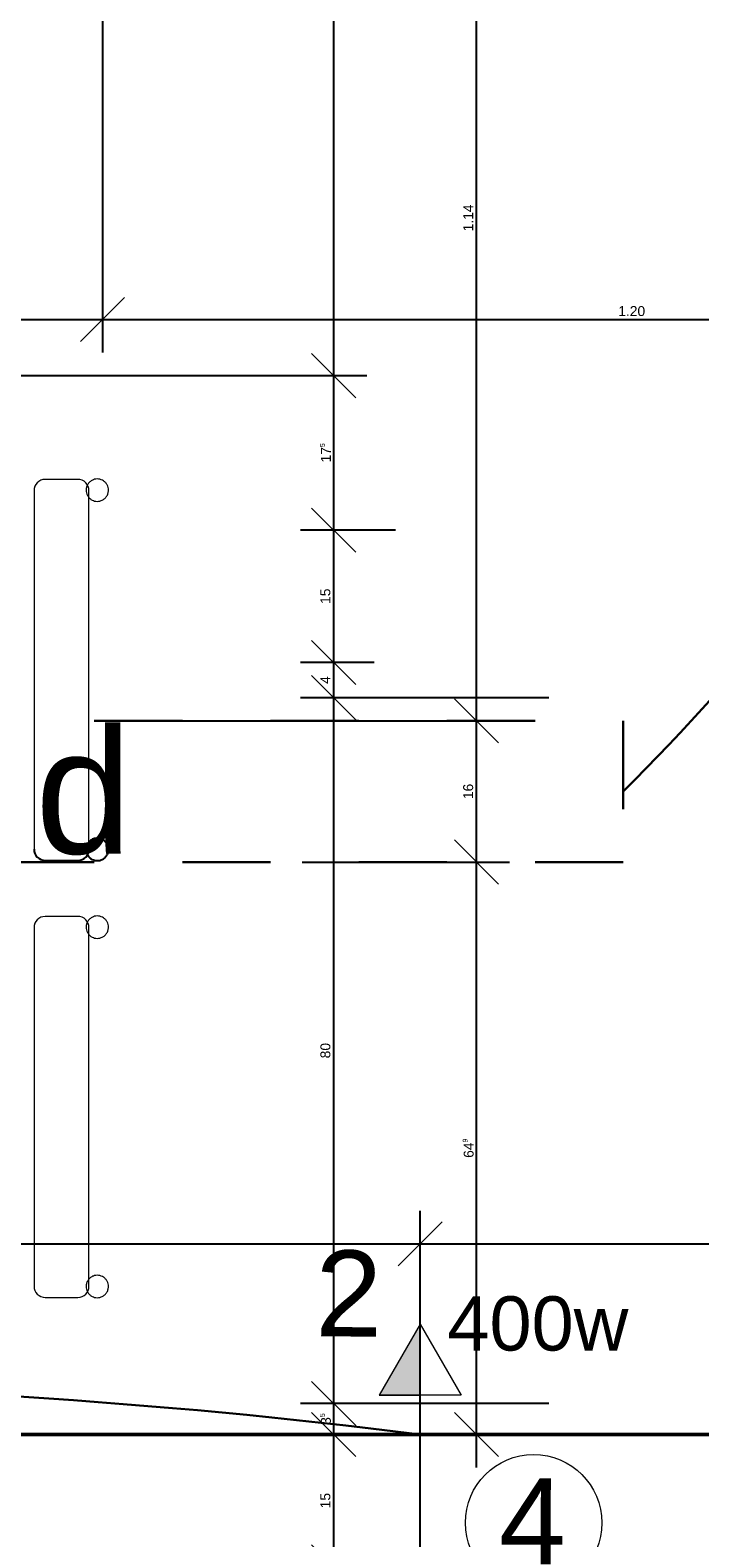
# Model space of a CAD drawing. Header units: metres. Extents: x -69 to 570, y -81 to 66.
# Tile 20 of 33: x -0.005 to 0.755, y -3.584 to -1.875. Entities that reach past the tile are written whole.
import ezdxf

# ---------------------------------------------------------------- set-up
doc = ezdxf.new("R2010")
doc.units = ezdxf.units.M
doc.linetypes.add('_Traço Ponto', pattern=[0.015000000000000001, 0.01, -0.0025, 0, -0.0025])
for name, color, linetype, lineweight in [('A-ANNO-DIMS', 211, 'Continuous', 9), ('A-ANNO-NOTE', 3, 'Continuous', 9), ('A-DETL', 90, 'Continuous', 25), ('A-WALL', 113, 'Continuous', 25), ('EL-Condutos', 1, 'Continuous', 30), ('EL-Textos fios', 7, 'Continuous', 20), ('EL-Textos pontos', 5, 'Continuous', 20), ('HACH', 251, 'Continuous', 5), ('I-FURN', 30, 'Continuous', 25)]:
    doc.layers.add(name, color=color, linetype=linetype, lineweight=lineweight)
doc.styles.add('Arial', font='arial.ttf', dxfattribs={"height": 0.04917664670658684})
doc.styles.add('Arial_1', font='arial.ttf', dxfattribs={"height": 0.06147080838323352})
doc.styles.add('Arial_5', font='arial.ttf', dxfattribs={"height": 0.03688248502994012})
doc.dimstyles.new('Diagonal_-_1_50mm_Arial', dxfattribs={"dimscale": 0.3048, "dimtxt": 0.0375, "dimasz": 0.1640419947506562, "dimexe": 0.1230314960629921, "dimexo": 0.0625, "dimgap": 0.01230314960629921, "dimtad": 1, "dimrnd": 0.001, "dimzin": 0, "dimdsep": 46, "dimtxsty": 'Arial_5', "dimblk1": 'OBLIQUE', "dimblk2": 'OBLIQUE', "dimsah": 1, "dimcen": 0.09, "dimdle": 0.1230314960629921, "dimazin": 0, "dimtfac": 1, "dimtdec": 4, "dimtix": 1, "dimtmove": 0, "dimatfit": 3, "dimfxl": 0.2460629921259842, "dimfxlon": 1, "dimtvp": 1, "dimtolj": 1, "dimtzin": 0, "dimarcsym": 2})
doc.dimstyles.new('Diagonal_-_1_50mm_Arial_1', dxfattribs={"dimscale": 0.3048, "dimtxt": 0.0375, "dimasz": 0.1640419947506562, "dimexe": 0.1230314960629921, "dimexo": 0.0625, "dimgap": 0.01230314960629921, "dimtad": 1, "dimdec": 1, "dimlfac": 100, "dimrnd": 0.1, "dimdsep": 46, "dimtxsty": 'Arial_5', "dimblk1": 'OBLIQUE', "dimblk2": 'OBLIQUE', "dimsah": 1, "dimcen": 0.09, "dimdle": 0.1230314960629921, "dimazin": 0, "dimtfac": 1, "dimtdec": 4, "dimtix": 1, "dimtmove": 0, "dimatfit": 3, "dimfxl": 0.2460629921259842, "dimfxlon": 1, "dimtvp": 1, "dimtolj": 1, "dimtzin": 0, "dimarcsym": 2})

# ---------------------------------------------------------------- blocks, each defined once
blk = doc.blocks.new('Simbolos ok - Tomada Média-4435890-PLANTA BAIXA LAYOUT')
at = {"layer": 'A-ANNO-NOTE'}
blk.add_hatch(color=256, dxfattribs=at).paths.add_polyline_path([(3.172462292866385e-18, 0.00177668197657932), (-0.001860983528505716, 0.001776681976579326), (8.459899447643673e-18, 0.004999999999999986)], flags=0)
for p, q in [((5.287437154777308e-19, 0.004999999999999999), (-0.001860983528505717, 0.001776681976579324)), ((8.195527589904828e-18, 0.00499999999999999), (-0.001860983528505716, 0.001776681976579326)), ((8.459899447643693e-18, 0.004999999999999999), (0.001860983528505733, 0.001776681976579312)), ((3.252485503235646e-18, 0.00177668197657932), (8.459899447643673e-18, 0.004999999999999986)), ((0.001860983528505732, 0.001776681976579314), (-0.001860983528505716, 0.001776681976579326)), ((-0.001860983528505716, 0.001776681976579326), (3.172462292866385e-18, 0.00177668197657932)), ((3.757637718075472e-18, 0.00177668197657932), (7.924292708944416e-19, 2.643718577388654e-19))]:
    blk.add_line(p, q, dxfattribs=at)
blk = doc.blocks.new('_Oblique')
at = {"color": 0, "linetype": 'ByBlock', "lineweight": -2}
blk.add_line((-0.5, -0.5), (0.5, 0.5), dxfattribs=at)

msp = doc.modelspace()

# ---------------------------------------------------------------- linework, layer by layer
at = {"layer": 'A-DETL', "linetype": '_Traço Ponto', "lineweight": 30}
for p, q in [((-0.5319300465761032, -2.658297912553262), (0.6680699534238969, -2.658297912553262)), ((0.668069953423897, -2.658297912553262), (0.668069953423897, -2.818297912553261)), ((0.668069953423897, -2.818297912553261), (-0.5319300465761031, -2.818297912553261))]:
    msp.add_line(p, q, dxfattribs=at)
at = {"layer": 'A-WALL', "color": 251, "lineweight": 50}
msp.add_line((1.707616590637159, -3.467063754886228), (-2.202383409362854, -3.467063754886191), dxfattribs=at)
at = {"layer": 'EL-Condutos', "lineweight": 9}
msp.add_circle((0.5663843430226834, -3.567164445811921), 0.07738384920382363, dxfattribs=at)
at = {"layer": 'EL-Condutos'}
for centre, radius, start, end in [((-1.057812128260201, -0.9977227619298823), 2.451177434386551, 314.7571451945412, 342.3220318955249), ((-0.4623420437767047, -10.59243386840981), 7.181989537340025, 82.80080898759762, 97.19919101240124)]:
    msp.add_arc(centre, radius, start, end, dxfattribs=at)
at = {"layer": 'HACH', "color": 253}
for p, q in [((0.04949065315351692, -2.3846637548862), (0.01258432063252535, -2.3846637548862)), ((-0.0001156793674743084, -2.397363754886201), (-0.0001156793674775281, -2.8037637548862)), ((0.06219065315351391, -2.8037637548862), (0.06219065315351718, -2.3973637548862)), ((0.04949065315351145, -2.879963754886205), (0.01258432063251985, -2.879963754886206)), ((-0.0001156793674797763, -2.892663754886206), (-0.0001156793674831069, -3.299063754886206)), ((0.06219065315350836, -3.299063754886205), (0.06219065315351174, -2.892663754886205)), ((0.01258432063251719, -3.311763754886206), (0.04949065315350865, -3.311763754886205))]:
    msp.add_line(p, q, dxfattribs=at)
for centre, radius, start, end in [((0.01258432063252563, -2.397363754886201), 0.01269999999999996, 90.0000000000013, 179.9999999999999), ((0.04949065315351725, -2.397363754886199), 0.0126999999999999, 359.9999999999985, 90.00000000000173), ((0.01258432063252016, -2.892663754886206), 0.01269999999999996, 90.0000000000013, 179.9999999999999), ((0.04949065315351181, -2.892663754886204), 0.0126999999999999, 359.9999999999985, 90.00000000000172), ((0.01258432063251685, -3.299063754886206), 0.01269999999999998, 179.9999999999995, 270.0000000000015), ((0.0494906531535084, -3.299063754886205), 0.01269999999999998, 270.000000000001, 359.9999999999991)]:
    msp.add_arc(centre, radius, start, end, dxfattribs=at)
for points in [[(0.08427106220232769, -2.396830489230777), (0.08426750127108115, -2.395787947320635), (0.08402521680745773, -2.393770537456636), (0.08293105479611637, -2.39086827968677), (0.08118190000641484, -2.388327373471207), (0.07810891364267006, -2.385591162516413), (0.07320565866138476, -2.383721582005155), (0.06773552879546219, -2.38439142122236), (0.06370117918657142, -2.386679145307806), (0.06104864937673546, -2.389502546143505), (0.05935279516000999, -2.393010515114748), (0.05897216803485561, -2.395527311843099), (0.05896771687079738, -2.396830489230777)], [(0.05896771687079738, -2.396830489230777), (0.05897127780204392, -2.397873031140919), (0.05921356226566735, -2.399890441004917), (0.06030772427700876, -2.402792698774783), (0.06205687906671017, -2.405333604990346), (0.06512986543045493, -2.40806981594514), (0.07003312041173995, -2.409939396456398), (0.07550325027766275, -2.409269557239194), (0.07953759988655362, -2.406981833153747), (0.08219012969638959, -2.404158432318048), (0.08388598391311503, -2.400650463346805), (0.08426661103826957, -2.398133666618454), (0.08427106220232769, -2.396830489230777)], [(0.08427106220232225, -2.892130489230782), (0.08426750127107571, -2.89108794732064), (0.08402521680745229, -2.889070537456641), (0.08293105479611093, -2.886168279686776), (0.08118190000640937, -2.883627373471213), (0.07810891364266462, -2.880891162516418), (0.07320565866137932, -2.87902158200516), (0.06773552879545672, -2.879691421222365), (0.06370117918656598, -2.881979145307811), (0.06104864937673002, -2.88480254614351), (0.05935279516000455, -2.888310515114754), (0.05897216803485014, -2.890827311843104), (0.05896771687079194, -2.892130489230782)], [(0.05896771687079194, -2.892130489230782), (0.05897127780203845, -2.893173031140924), (0.05921356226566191, -2.895190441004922), (0.06030772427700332, -2.898092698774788), (0.06205687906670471, -2.900633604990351), (0.06512986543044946, -2.903369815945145), (0.07003312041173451, -2.905239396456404), (0.07550325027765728, -2.904569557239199), (0.07953759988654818, -2.902281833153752), (0.08219012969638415, -2.899458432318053), (0.08388598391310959, -2.89595046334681), (0.0842666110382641, -2.893433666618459), (0.08427106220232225, -2.892130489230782)], [(0.08427106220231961, -3.29934237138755), (0.0842675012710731, -3.298299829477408), (0.08402521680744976, -3.296282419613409), (0.08293105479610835, -3.293380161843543), (0.08118190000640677, -3.290839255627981), (0.07810891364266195, -3.288103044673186), (0.07320565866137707, -3.286233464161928), (0.06773552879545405, -3.286903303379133), (0.06370117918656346, -3.289191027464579), (0.06104864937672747, -3.292014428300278), (0.05935279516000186, -3.295522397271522), (0.05897216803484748, -3.298039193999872), (0.05896771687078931, -3.29934237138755)], [(0.05896771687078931, -3.29934237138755), (0.05897127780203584, -3.300384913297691), (0.05921356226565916, -3.302402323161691), (0.06030772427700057, -3.305304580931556), (0.06205687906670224, -3.307845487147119), (0.06512986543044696, -3.310581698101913), (0.07003312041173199, -3.312451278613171), (0.07550325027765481, -3.311781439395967), (0.07953759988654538, -3.30949371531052), (0.08219012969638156, -3.306670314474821), (0.08388598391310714, -3.303162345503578), (0.08426661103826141, -3.300645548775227), (0.08427106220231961, -3.29934237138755)]]:
    msp.add_open_spline(points, degree=3, knots=[0, 0, 0, 0, 0.07692307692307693, 0.1538461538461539, 0.2307692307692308, 0.3076923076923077, 0.4615384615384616, 0.6153846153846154, 0.7115384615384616, 0.8076923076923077, 0.9038461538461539, 1, 1, 1, 1], dxfattribs=at)
at = {"layer": 'I-FURN', "color": 253}
msp.add_line((0.01258432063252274, -2.8164637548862), (0.04949065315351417, -2.816463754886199), dxfattribs=at)
for centre, start, end in [((0.01258432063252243, -2.803763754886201), 179.9999999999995, 270.0000000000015), ((0.04949065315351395, -2.803763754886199), 270.000000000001, 359.999999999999)]:
    msp.add_arc(centre, 0.01269999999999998, start, end, dxfattribs=at)
for points in [[(0.08427106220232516, -2.804042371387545), (0.08426750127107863, -2.802999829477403), (0.08402521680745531, -2.800982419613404), (0.0829310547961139, -2.798080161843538), (0.08118190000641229, -2.795539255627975), (0.07810891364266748, -2.792803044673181), (0.07320565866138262, -2.790933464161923), (0.0677355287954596, -2.791603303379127), (0.063701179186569, -2.793891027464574), (0.06104864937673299, -2.796714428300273), (0.05935279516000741, -2.800222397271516), (0.058972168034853, -2.802739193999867), (0.05896771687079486, -2.804042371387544)], [(0.05896771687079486, -2.804042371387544), (0.05897127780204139, -2.805084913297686), (0.05921356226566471, -2.807102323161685), (0.06030772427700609, -2.810004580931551), (0.06205687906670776, -2.812545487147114), (0.06512986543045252, -2.815281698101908), (0.07003312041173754, -2.817151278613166), (0.07550325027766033, -2.816481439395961), (0.07953759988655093, -2.814193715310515), (0.08219012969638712, -2.811370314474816), (0.0838859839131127, -2.807862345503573), (0.08426661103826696, -2.805345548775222), (0.08427106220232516, -2.804042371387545)]]:
    msp.add_open_spline(points, degree=3, knots=[0, 0, 0, 0, 0.07692307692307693, 0.1538461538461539, 0.2307692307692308, 0.3076923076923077, 0.4615384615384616, 0.6153846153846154, 0.7115384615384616, 0.8076923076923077, 0.9038461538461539, 1, 1, 1, 1], dxfattribs=at)

# ---------------------------------------------------------------- block references
at = {"layer": 'A-ANNO-NOTE', "xscale": 25, "yscale": 25, "zscale": 25}
msp.add_blockref('Simbolos ok - Tomada Média-4435890-PLANTA BAIXA LAYOUT', (0.4376993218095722, -3.467063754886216), dxfattribs=at)

# ---------------------------------------------------------------- texts
at = {"layer": 'A-ANNO-NOTE', "insert": (0.5712485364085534, -3.310475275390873), "char_height": 0.06147080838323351, "width": 0.24225, "attachment_point": 2, "line_spacing_factor": 0.9385317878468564, "style": 'Arial_1'}
msp.add_mtext('400w', dxfattribs=at)
at = {"layer": 'EL-Textos fios', "color": 3, "insert": (0.3565009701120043, -3.356024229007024), "char_height": 0.09750000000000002, "width": 0.117, "attachment_point": 8, "rotation": 359.7587684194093, "line_spacing_factor": 0.7979999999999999, "style": 'Arial'}
msp.add_mtext('2', dxfattribs=at)
at = {"layer": 'EL-Textos fios', "color": 5, "insert": (0.5648617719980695, -3.614077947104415), "char_height": 0.09750000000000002, "width": 0.117, "attachment_point": 8, "rotation": 359.7587684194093, "line_spacing_factor": 0.7979999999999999, "style": 'Arial'}
msp.add_mtext('4', dxfattribs=at)
at = {"layer": 'EL-Textos pontos', "color": 3, "insert": (0.1108412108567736, -2.81077434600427), "char_height": 0.1412, "width": 0.16944, "attachment_point": 9, "line_spacing_factor": 0.7979999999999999, "style": 'Arial'}
msp.add_mtext('d', dxfattribs=at)

# ---------------------------------------------------------------- dimensions: what is measured, and where the dimension line sits
at = {"layer": 'A-ANNO-DIMS'}
for base, p1, p2, text, dimstyle, override in [((0.3396953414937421, -1.042063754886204), (0.2646953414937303, -2.267063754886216), (0.2646953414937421, -1.042063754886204), '\\A1;1,22\\Q;{\\A1;{\\H0.5x;\\S5^ ;}}', 'Diagonal_-_1_50mm_Arial', {"dimpost": '<>', "dimfxl": 1.225000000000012}), ((0.3396953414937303, -2.267063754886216), (0.4146953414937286, -2.442063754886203), (0.2646953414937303, -2.267063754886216), '\\A1;17\\Q;{\\A1;{\\H0.5x;\\S5^ ;}}', 'Diagonal_-_1_50mm_Arial_1', {"dimpost": '<>', "dimfxl": 0.2304886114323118}), ((0.5016307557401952, -2.818297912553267), (0.4266307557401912, -3.467063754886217), (0.4266307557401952, -2.818297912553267), '\\A1;64\\Q;{\\A1;{\\H0.5x;\\S9^ ;}}', 'Diagonal_-_1_50mm_Arial_1', {"dimpost": '<>', "dimfxl": 0.6487658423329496}), ((0.3396953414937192, -3.432063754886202), (0.2646953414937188, -3.467063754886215), (0.4146953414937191, -3.432063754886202), '\\A1;3\\Q;{\\A1;{\\H0.5x;\\S5^ ;}}', 'Diagonal_-_1_50mm_Arial_1', {"dimpost": '<>', "dimfxl": 0.1540292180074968})]:
    msp.add_linear_dim(base=base, p1=p1, p2=p2, angle=89.99999999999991, text=text, dimstyle=dimstyle, override=override, dxfattribs=at).render()
for base, p1, p2, dimstyle, override in [((0.5016307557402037, -1.518297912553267), (0.4266307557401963, -2.658297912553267), (0.4266307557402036, -1.518297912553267), 'Diagonal_-_1_50mm_Arial', {"dimpost": '<>', "dimfxl": 1.14}), ((0.3396953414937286, -2.442063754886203), (0.4146953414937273, -2.592063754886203), (0.4146953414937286, -2.442063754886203), 'Diagonal_-_1_50mm_Arial_1', {"dimpost": '<>', "dimfxl": 0.1499999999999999}), ((0.3396953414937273, -2.592063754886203), (0.4146953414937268, -2.632063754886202), (0.4146953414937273, -2.592063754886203), 'Diagonal_-_1_50mm_Arial_1', {"dimpost": '<>', "dimfxl": 0.03999999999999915}), ((0.3396953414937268, -2.632063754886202), (0.4146953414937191, -3.432063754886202), (0.4146953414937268, -2.632063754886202), 'Diagonal_-_1_50mm_Arial_1', {"dimpost": '<>', "dimfxl": 0.7999999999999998}), ((0.5016307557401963, -2.658297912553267), (0.4266307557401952, -2.818297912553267), (0.4266307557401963, -2.658297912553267), 'Diagonal_-_1_50mm_Arial_1', {"dimpost": '<>', "dimfxl": 0.1600000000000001}), ((0.3396953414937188, -3.467063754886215), (0.2646953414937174, -3.617063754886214), (0.2646953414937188, -3.467063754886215), 'Diagonal_-_1_50mm_Arial_1', {"dimpost": '<>', "dimfxl": 0.1499999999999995})]:
    msp.add_linear_dim(base=base, p1=p1, p2=p2, angle=89.99999999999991, dimstyle=dimstyle, override=override, dxfattribs=at).render()
for base, p1, p2, override in [((0.07761659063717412, -2.203313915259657), (-1.922383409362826, -2.128313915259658), (0.07761659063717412, -2.128313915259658), {"dimpost": '<>', "dimfxl": 2}), ((1.277616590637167, -2.203313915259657), (0.07761659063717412, -2.128313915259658), (1.277616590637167, -2.128313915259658), {"dimpost": '<>', "dimfxl": 1.199999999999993}), ((1.707616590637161, -3.250922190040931), (0.4376993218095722, -3.32592219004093), (1.707616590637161, -3.175922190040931), {"dimpost": '<>', "dimfxl": 1.278745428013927}), ((0.4376993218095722, -3.250922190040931), (-1.362383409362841, -3.32592219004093), (0.4376993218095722, -3.32592219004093), {"dimpost": '<>', "dimfxl": 1.800082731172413})]:
    msp.add_linear_dim(base=base, p1=p1, p2=p2, dimstyle='Diagonal_-_1_50mm_Arial', override=override, dxfattribs=at).render()

doc.saveas('drawing.dxf')
